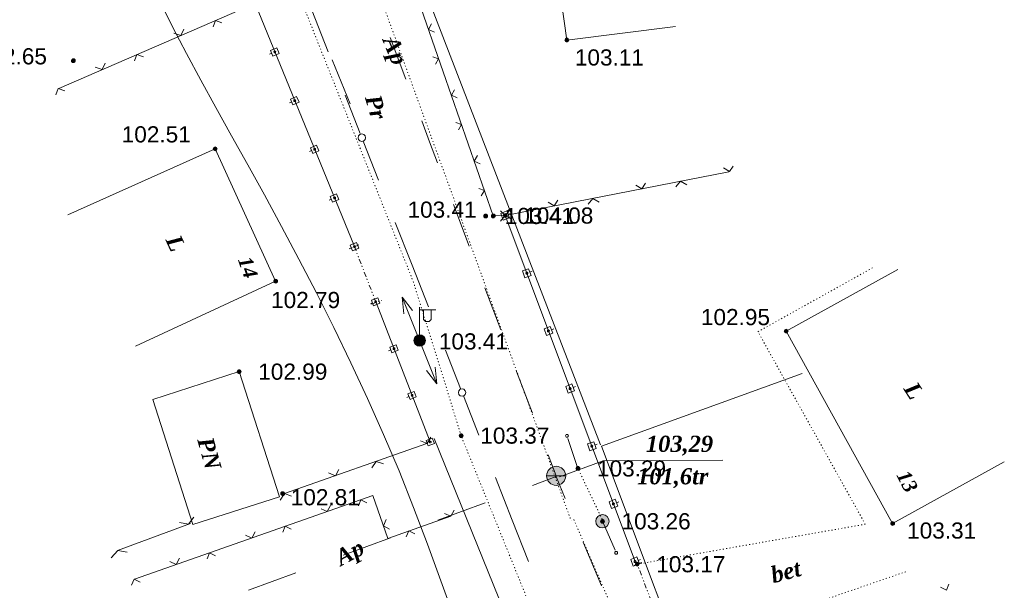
# Model space of a CAD drawing. Header units: millimetres. Extents: x 9396 to 25236, y 15106 to 31102.
# Tile 157 of 256: x 11906 to 12009, y 16187 to 16247. Entities that reach past the tile are written whole.
import ezdxf
from ezdxf.enums import TextEntityAlignment as Align

# ---------------------------------------------------------------- set-up
doc = ezdxf.new("R2010")
doc.units = ezdxf.units.MM
for name, pattern in [('DIVIDE', [1.25, 0.5, -0.25, 0, -0.25, 0, -0.25]), ('DOT', [0.25, 0, -0.25]), ('HIDDEN', [0.375, 0.25, -0.125])]:
    doc.linetypes.add(name, pattern=pattern)
for name, color, linetype, lineweight, true_color in [('1001010', 7, 'Continuous', 9, 0x000000), ('10010110', 7, 'Continuous', 20, 0xa25100), ('1060000', 7, 'Continuous', 9, 0x000000), ('1070000', 7, 'DOT', 9, 0x000000), ('2030003', 7, 'Continuous', 9, 0x000000), ('2030023', 7, 'Continuous', 9, 0x000000), ('21100200', 7, 'HIDDEN', 0, 0x800080), ('3000105', 7, 'DIVIDE', 9, 0x000000), ('3000113', 7, 'Continuous', 9, 0x000000), ('3000130', 7, 'Continuous', 9, 0x000000), ('3000260', 7, 'Continuous', 9, 0x000000), ('5010210', 7, 'Continuous', 20, 0x008000), ('5010420', 7, 'Continuous', 9, 0x000000), ('6011210', 1, 'Continuous', 9, 0xff0000), ('8010110', 7, 'Continuous', 20, 0x0080ff), ('9010110', 7, 'Continuous', 9, 0x000000), ('9010120', 7, 'Continuous', 20, 0x000000)]:
    doc.layers.add(name, color=color, linetype=linetype, lineweight=lineweight, true_color=true_color)
doc.styles.add('10', font='timesbi.ttf', dxfattribs={"height": 0.001481})
doc.styles.add('12', font='timesbi.ttf', dxfattribs={"height": 0.001693})
doc.styles.add('13', font='timesbi.ttf', dxfattribs={"height": 0.001693})
doc.styles.add('2', font='timesbi.ttf', dxfattribs={"height": 0.001693})
doc.styles.add('3', font='timesbi.ttf', dxfattribs={"height": 0.001693})
doc.styles.add('9', font='timesbi.ttf', dxfattribs={"height": 0.001693})
doc.styles.add('F2', font='arial.ttf', dxfattribs={"height": 0.001693})

# ---------------------------------------------------------------- blocks, each defined once
blk = doc.blocks.new('SYMBOL21100200')
at = {"true_color": 0x800080}
h = blk.add_hatch(color=216, dxfattribs=at)
edge = h.paths.add_edge_path()
edge.add_arc((0, 0), 0.1, 0, 360)
at = {"color": 216, "linetype": 'Continuous', "lineweight": 0, "true_color": 0x800080}
blk.add_circle((0, 0), 0.1, dxfattribs=at)
blk = doc.blocks.new('SYMBOL2030003')
at = {"true_color": 0xffffff}
h = blk.add_hatch(color=7, dxfattribs=at)
edge = h.paths.add_edge_path()
edge.add_arc((0, 0), 0.3, 0, 360)
at = {"true_color": 0x000000}
h = blk.add_hatch(color=18, dxfattribs=at)
edge = h.paths.add_edge_path()
edge.add_arc((0, 0), 0.1, 0, 360)
at = {"color": 18, "linetype": 'Continuous', "lineweight": 0, "true_color": 0x000000, "flags": 128}
for points in [[(0, 0.3), (0, 1.75)], [(0, 1.6), (0.85, 1.6)], [(0.2, 1.6), (0.2, 1.1), (0.3, 1), (0.5, 1), (0.6, 1.1), (0.6, 1.6)]]:
    blk.add_lwpolyline(points, dxfattribs=at)
at = {"color": 18, "linetype": 'Continuous', "lineweight": 0, "true_color": 0x000000}
for radius in [0.3, 0.1]:
    blk.add_circle((0, 0), radius, dxfattribs=at)
blk = doc.blocks.new('SYMBOL5010420')
at = {"true_color": 0xffffff}
h = blk.add_hatch(color=7, dxfattribs=at)
edge = h.paths.add_edge_path()
edge.add_arc((0, 0), 0.5, 0, 360)
at = {"color": 18, "linetype": 'Continuous', "lineweight": 9, "true_color": 0x000000, "flags": 128}
blk.add_lwpolyline([(-0.5, 0), (0.5, 0)], dxfattribs=at)
at = {"color": 18, "linetype": 'Continuous', "lineweight": 9, "true_color": 0x000000}
blk.add_circle((0, 0), 0.5, dxfattribs=at)
blk = doc.blocks.new('SYMBOL2030023')
at = {"true_color": 0xffffff}
h = blk.add_hatch(color=7, dxfattribs=at)
edge = h.paths.add_edge_path()
edge.add_arc((0, 0), 0.35, 0, 360)
at = {"color": 18, "linetype": 'Continuous', "lineweight": 0, "true_color": 0x000000}
blk.add_circle((0, 0), 0.35, dxfattribs=at)

msp = doc.modelspace()

# ---------------------------------------------------------------- linework, layer by layer
at = {"layer": '1001010', "color": 253}
msp.add_line((12009.47, 16200.77, 41.19), (11997.77, 16194.3, 41.19), dxfattribs=at)
for points in [[(11975.05, 16246.38, 128.46), (11963.66, 16244.96, 41.19), (11962.48, 16253.44, 41.19), (11970.11, 16254.53, 41.19)], [(11918.5, 16212.87, 169.42), (11933.17, 16219.7, 169.42), (11926.83, 16233.56, 169.42), (11911.4, 16226.64, 169.42)], [(11997.77, 16194.3, 41.19), (11986.62, 16214.45, 41.19), (11998.32, 16220.92, 41.19)], [(11933.57, 16197.09, 57.81), (11929.35, 16210.21, 57.81), (11920.3, 16207.3, 57.81)], [(11920.3, 16207.3, 57.81), (11924.51, 16194.18, 57.81), (11933.57, 16197.09, 57.81)]]:
    msp.add_polyline3d(points, dxfattribs=at)
at = {"layer": '10010110'}
msp.add_polyline3d([(11921.02, 16249.12, 157.27), (11922.38, 16246.35, 154.48), (11923.82, 16243.57, 151.55), (11925.33, 16240.76, 148.5), (11926.91, 16237.89, 145.35), (11928.56, 16234.94, 142.13), (11930.26, 16231.9, 138.86), (11932.01, 16228.73, 135.57), (11933.8, 16225.43, 132.28), (11935.61, 16222.01, 128.97), (11937.44, 16218.47, 125.63), (11939.25, 16214.85, 122.24), (11941.04, 16211.15, 118.77), (11942.79, 16207.4, 115.22), (11944.48, 16203.61, 111.55), (11946.09, 16199.8, 107.76), (11947.62, 16195.97, 103.82), (11949.07, 16192.14, 99.69), (11950.48, 16188.3, 95.34), (11951.85, 16184.45, 90.73)], dxfattribs=at)
at = {"layer": '1060000', "color": 253}
msp.add_polyline3d([(11962.88, 16199.2, 46.01), (11967.46, 16200.86, 121.35), (11979.99, 16200.92, 121.35)], dxfattribs=at)
at = {"layer": '1070000', "color": 253}
for p, q in [((11941.36, 16257.07, 202.44), (11964.12, 16194.56, 40.92)), ((11967.36, 16194.75, 121.35), (11964.82, 16200.07, 121.35)), ((11964.4, 16194.7, 41.77), (11985.67, 16145.48, 41.77)), ((11974.57, 16180.76, 26.92), (11999.25, 16189.28, 26.92))]:
    msp.add_line(p, q, dxfattribs=at)
for points in [[(11952.6, 16203.51, 190.89), (11947.61, 16219.58, 87.42), (11925.5, 16275.07, 82.7)], [(11971.03, 16190.03, 37.77), (11994.91, 16194.22, 16.06), (11983.67, 16214.4, 16.06), (11995.73, 16221.12, 16.06)], [(11966.72, 16161.11, 34.05), (11969.36, 16162.05, 34.05), (11952.51, 16203.69, 34.05)]]:
    msp.add_polyline3d(points, dxfattribs=at)
at = {"layer": '3000105', "color": 253}
for p, q in [((11941.89, 16223.49, 26.07), (11940.86, 16223.09, 26.07)), ((11943.68, 16217.46, 26.07), (11941.42, 16223.31, 26.07)), ((11943.21, 16217.28, 26.07), (11944.24, 16217.68, 26.07)), ((11971.5, 16190.21, 42.35), (11970.47, 16189.82, 42.35)), ((11974.57, 16180.76, 35.68), (11971.03, 16190.03, 49.02))]:
    msp.add_line(p, q, dxfattribs=at)
at = {"layer": '3000113', "color": 253}
msp.add_line((11961.82, 16173.39, 26.07), (11949.77, 16203.22, 26.07), dxfattribs=at)
at = {"layer": '3000130', "color": 253}
for p, q in [((11941.42, 16223.31, 26.07), (11931.01, 16248.8, 26.07)), ((11932.53, 16243.49, 26.07), (11932.76, 16243.58, 26.07)), ((11934.62, 16238.39, 26.07), (11934.85, 16238.48, 26.07)), ((11936.7, 16233.29, 26.07), (11936.93, 16233.38, 26.07)), ((11938.78, 16228.18, 26.07), (11939.01, 16228.28, 26.07)), ((11957.76, 16226.78, 16.06), (11957.53, 16226.7, 16.06)), ((11957.2, 16226.57, 31.91), (11970.81, 16190.3, 0.21)), ((11940.86, 16223.08, 26.07), (11941.1, 16223.18, 26.07)), ((11960.03, 16220.74, 16.06), (11959.79, 16220.65, 16.06)), ((11943.09, 16217.32, 26.07), (11943.32, 16217.41, 26.07)), ((11949.36, 16202.84, 26.07), (11943.68, 16217.46, 26.07)), ((11962.3, 16214.7, 16.06), (11962.06, 16214.61, 16.06)), ((11945, 16212.39, 26.07), (11945.23, 16212.49, 26.07)), ((11964.56, 16208.65, 16.06), (11964.33, 16208.56, 16.06)), ((11946.9, 16207.51, 26.07), (11947.13, 16207.6, 26.07)), ((11948.8, 16202.62, 26.07), (11949.03, 16202.71, 26.07)), ((11966.83, 16202.61, 16.06), (11966.6, 16202.52, 16.06)), ((11969.1, 16196.56, 16.06), (11968.87, 16196.48, 16.06)), ((11971.37, 16190.52, 16.06), (11971.14, 16190.43, 16.06))]:
    msp.add_line(p, q, dxfattribs=at)
for points in [[(11933.53, 16243.55, 26.07), (11933.29, 16244.15, 26.07), (11932.64, 16243.88, 26.07), (11932.89, 16243.29, 26.07), (11933.53, 16243.55, 26.07)], [(11933.09, 16243.62, 26.07), (11933.14, 16243.63, 26.07), (11933.17, 16243.67, 26.07), (11933.18, 16243.72, 26.07), (11933.17, 16243.76, 26.07), (11933.14, 16243.8, 26.07), (11933.09, 16243.81, 26.07), (11933.04, 16243.8, 26.07), (11933.01, 16243.76, 26.07), (11932.99, 16243.72, 26.07), (11933.01, 16243.67, 26.07), (11933.04, 16243.63, 26.07), (11933.09, 16243.62, 26.07)], [(11935.62, 16238.45, 26.07), (11935.37, 16239.04, 26.07), (11934.73, 16238.78, 26.07), (11934.97, 16238.19, 26.07), (11935.62, 16238.45, 26.07)], [(11935.17, 16238.52, 26.07), (11935.22, 16238.53, 26.07), (11935.25, 16238.57, 26.07), (11935.27, 16238.61, 26.07), (11935.25, 16238.66, 26.07), (11935.22, 16238.7, 26.07), (11935.17, 16238.71, 26.07), (11935.12, 16238.7, 26.07), (11935.09, 16238.66, 26.07), (11935.08, 16238.61, 26.07), (11935.09, 16238.57, 26.07), (11935.12, 16238.53, 26.07), (11935.17, 16238.52, 26.07)], [(11937.7, 16233.35, 26.07), (11937.46, 16233.94, 26.07), (11936.81, 16233.68, 26.07), (11937.05, 16233.08, 26.07), (11937.7, 16233.35, 26.07)], [(11937.25, 16233.42, 26.07), (11937.3, 16233.43, 26.07), (11937.34, 16233.47, 26.07), (11937.35, 16233.51, 26.07), (11937.34, 16233.56, 26.07), (11937.3, 16233.6, 26.07), (11937.25, 16233.61, 26.07), (11937.21, 16233.6, 26.07), (11937.17, 16233.56, 26.07), (11937.16, 16233.51, 26.07), (11937.17, 16233.47, 26.07), (11937.21, 16233.43, 26.07), (11937.25, 16233.42, 26.07)], [(11939.78, 16228.25, 26.07), (11939.54, 16228.84, 26.07), (11938.89, 16228.58, 26.07), (11939.13, 16227.98, 26.07), (11939.78, 16228.25, 26.07)], [(11939.34, 16228.32, 26.07), (11939.39, 16228.33, 26.07), (11939.42, 16228.36, 26.07), (11939.43, 16228.41, 26.07), (11939.42, 16228.46, 26.07), (11939.39, 16228.49, 26.07), (11939.34, 16228.51, 26.07), (11939.29, 16228.49, 26.07), (11939.25, 16228.46, 26.07), (11939.24, 16228.41, 26.07), (11939.25, 16228.36, 26.07), (11939.29, 16228.33, 26.07), (11939.34, 16228.32, 26.07)], [(11956.74, 16226.8, 16.06), (11957, 16226.1, 16.06), (11957.66, 16226.34, 16.06), (11957.39, 16227.05, 16.06), (11956.74, 16226.8, 16.06)], [(11957.2, 16226.47, 16.06), (11957.25, 16226.48, 16.06), (11957.29, 16226.52, 16.06), (11957.3, 16226.57, 16.06), (11957.29, 16226.62, 16.06), (11957.25, 16226.66, 16.06), (11957.2, 16226.68, 16.06), (11957.15, 16226.66, 16.06), (11957.11, 16226.62, 16.06), (11957.09, 16226.57, 16.06), (11957.11, 16226.52, 16.06), (11957.15, 16226.48, 16.06), (11957.2, 16226.47, 16.06)], [(11941.87, 16223.14, 26.07), (11941.62, 16223.74, 26.07), (11940.97, 16223.47, 26.07), (11941.22, 16222.88, 26.07), (11941.87, 16223.14, 26.07)], [(11941.42, 16223.21, 26.07), (11941.47, 16223.23, 26.07), (11941.5, 16223.26, 26.07), (11941.52, 16223.31, 26.07), (11941.5, 16223.36, 26.07), (11941.47, 16223.39, 26.07), (11941.42, 16223.41, 26.07), (11941.37, 16223.39, 26.07), (11941.34, 16223.36, 26.07), (11941.32, 16223.31, 26.07), (11941.34, 16223.26, 26.07), (11941.37, 16223.23, 26.07), (11941.42, 16223.21, 26.07)], [(11959.01, 16220.76, 16.06), (11959.27, 16220.05, 16.06), (11959.93, 16220.3, 16.06), (11959.66, 16221, 16.06), (11959.01, 16220.76, 16.06)], [(11959.47, 16220.42, 16.06), (11959.52, 16220.44, 16.06), (11959.56, 16220.48, 16.06), (11959.57, 16220.53, 16.06), (11959.56, 16220.58, 16.06), (11959.52, 16220.62, 16.06), (11959.47, 16220.63, 16.06), (11959.41, 16220.62, 16.06), (11959.38, 16220.58, 16.06), (11959.36, 16220.53, 16.06), (11959.38, 16220.48, 16.06), (11959.41, 16220.44, 16.06), (11959.47, 16220.42, 16.06)], [(11944.08, 16217.38, 26.07), (11943.86, 16217.95, 26.07), (11943.21, 16217.69, 26.07), (11943.43, 16217.12, 26.07), (11944.08, 16217.38, 26.07)], [(11943.65, 16217.44, 26.07), (11943.69, 16217.46, 26.07), (11943.73, 16217.49, 26.07), (11943.74, 16217.54, 26.07), (11943.73, 16217.58, 26.07), (11943.69, 16217.62, 26.07), (11943.65, 16217.63, 26.07), (11943.6, 16217.62, 26.07), (11943.57, 16217.58, 26.07), (11943.55, 16217.54, 26.07), (11943.57, 16217.49, 26.07), (11943.6, 16217.46, 26.07), (11943.65, 16217.44, 26.07)], [(11961.27, 16214.71, 16.06), (11961.54, 16214.01, 16.06), (11962.19, 16214.26, 16.06), (11961.93, 16214.96, 16.06), (11961.27, 16214.71, 16.06)], [(11961.73, 16214.38, 16.06), (11961.79, 16214.4, 16.06), (11961.82, 16214.43, 16.06), (11961.84, 16214.49, 16.06), (11961.82, 16214.54, 16.06), (11961.79, 16214.57, 16.06), (11961.73, 16214.59, 16.06), (11961.68, 16214.57, 16.06), (11961.65, 16214.54, 16.06), (11961.63, 16214.49, 16.06), (11961.65, 16214.43, 16.06), (11961.68, 16214.4, 16.06), (11961.73, 16214.38, 16.06)], [(11946, 16212.45, 26.07), (11945.78, 16213.02, 26.07), (11945.12, 16212.77, 26.07), (11945.34, 16212.2, 26.07), (11946, 16212.45, 26.07)], [(11945.56, 16212.52, 26.07), (11945.61, 16212.53, 26.07), (11945.64, 16212.56, 26.07), (11945.65, 16212.61, 26.07), (11945.64, 16212.66, 26.07), (11945.61, 16212.69, 26.07), (11945.56, 16212.71, 26.07), (11945.51, 16212.69, 26.07), (11945.48, 16212.66, 26.07), (11945.47, 16212.61, 26.07), (11945.48, 16212.56, 26.07), (11945.51, 16212.53, 26.07), (11945.56, 16212.52, 26.07)], [(11963.54, 16208.67, 16.06), (11963.81, 16207.97, 16.06), (11964.46, 16208.21, 16.06), (11964.2, 16208.92, 16.06), (11963.54, 16208.67, 16.06)], [(11964, 16208.34, 16.06), (11964.06, 16208.35, 16.06), (11964.09, 16208.39, 16.06), (11964.11, 16208.44, 16.06), (11964.09, 16208.49, 16.06), (11964.06, 16208.53, 16.06), (11964, 16208.55, 16.06), (11963.95, 16208.53, 16.06), (11963.91, 16208.49, 16.06), (11963.9, 16208.44, 16.06), (11963.91, 16208.39, 16.06), (11963.95, 16208.35, 16.06), (11964, 16208.34, 16.06)], [(11947.89, 16207.57, 26.07), (11947.67, 16208.14, 26.07), (11947.02, 16207.88, 26.07), (11947.24, 16207.31, 26.07), (11947.89, 16207.57, 26.07)], [(11947.46, 16207.63, 26.07), (11947.5, 16207.64, 26.07), (11947.54, 16207.68, 26.07), (11947.55, 16207.73, 26.07), (11947.54, 16207.77, 26.07), (11947.5, 16207.81, 26.07), (11947.46, 16207.82, 26.07), (11947.41, 16207.81, 26.07), (11947.38, 16207.77, 26.07), (11947.36, 16207.73, 26.07), (11947.38, 16207.68, 26.07), (11947.41, 16207.64, 26.07), (11947.46, 16207.63, 26.07)], [(11949.79, 16202.68, 26.07), (11949.57, 16203.25, 26.07), (11948.92, 16203, 26.07), (11949.14, 16202.43, 26.07), (11949.79, 16202.68, 26.07)], [(11949.35, 16202.75, 26.07), (11949.4, 16202.76, 26.07), (11949.44, 16202.79, 26.07), (11949.45, 16202.84, 26.07), (11949.44, 16202.89, 26.07), (11949.4, 16202.92, 26.07), (11949.35, 16202.93, 26.07), (11949.31, 16202.92, 26.07), (11949.27, 16202.89, 26.07), (11949.26, 16202.84, 26.07), (11949.27, 16202.79, 26.07), (11949.31, 16202.76, 26.07), (11949.35, 16202.75, 26.07)], [(11965.81, 16202.63, 16.06), (11966.08, 16201.92, 16.06), (11966.73, 16202.17, 16.06), (11966.47, 16202.87, 16.06), (11965.81, 16202.63, 16.06)], [(11966.27, 16202.29, 16.06), (11966.32, 16202.31, 16.06), (11966.36, 16202.35, 16.06), (11966.38, 16202.4, 16.06), (11966.36, 16202.45, 16.06), (11966.32, 16202.49, 16.06), (11966.27, 16202.5, 16.06), (11966.22, 16202.49, 16.06), (11966.18, 16202.45, 16.06), (11966.17, 16202.4, 16.06), (11966.18, 16202.35, 16.06), (11966.22, 16202.31, 16.06), (11966.27, 16202.29, 16.06)], [(11968.08, 16196.58, 16.06), (11968.34, 16195.88, 16.06), (11969, 16196.12, 16.06), (11968.73, 16196.83, 16.06), (11968.08, 16196.58, 16.06)], [(11968.54, 16196.25, 16.06), (11968.59, 16196.26, 16.06), (11968.63, 16196.3, 16.06), (11968.64, 16196.35, 16.06), (11968.63, 16196.41, 16.06), (11968.59, 16196.44, 16.06), (11968.54, 16196.46, 16.06), (11968.49, 16196.44, 16.06), (11968.45, 16196.41, 16.06), (11968.44, 16196.35, 16.06), (11968.45, 16196.3, 16.06), (11968.49, 16196.26, 16.06), (11968.54, 16196.25, 16.06)], [(11970.35, 16190.54, 16.06), (11970.61, 16189.83, 16.06), (11971.27, 16190.08, 16.06), (11971, 16190.79, 16.06), (11970.35, 16190.54, 16.06)], [(11970.81, 16190.21, 16.06), (11970.86, 16190.22, 16.06), (11970.9, 16190.26, 16.06), (11970.91, 16190.31, 16.06), (11970.9, 16190.36, 16.06), (11970.86, 16190.4, 16.06), (11970.81, 16190.41, 16.06), (11970.76, 16190.4, 16.06), (11970.72, 16190.36, 16.06), (11970.7, 16190.31, 16.06), (11970.72, 16190.26, 16.06), (11970.76, 16190.22, 16.06), (11970.81, 16190.21, 16.06)]]:
    msp.add_polyline3d(points, close=True, dxfattribs=at)
at = {"layer": '3000260', "color": 253}
for p, q in [((11931.48, 16249.01, 107.31), (11910.46, 16239.9, 107.31)), ((11957.2, 16226.57, 55.81), (11980.62, 16231.16, 206.83)), ((11934.08, 16197.43, 30.92), (11949.01, 16202.67, 30.92)), ((11916.62, 16191.47, 169.42), (11924.25, 16194.29, 169.42))]:
    msp.add_line(p, q, dxfattribs=at)
for points in [[(11957.2, 16226.57, 131.32), (11955.96, 16226.53, 131.32), (11945.46, 16256.75, 131.32)], [(11927.55, 16246.77, 107.31), (11926.88, 16247.02, 107.31), (11926.63, 16246.36, 107.31)], [(11949.79, 16245.79, 131.32), (11949.17, 16246.07, 131.32), (11949.5, 16246.66, 131.32)], [(11923.55, 16246.12, 107.31), (11923.23, 16245.44, 107.31), (11922.52, 16245.68, 107.31)], [(11919.32, 16243.2, 107.31), (11918.64, 16243.45, 107.31), (11918.39, 16242.8, 107.31)], [(11915.31, 16242.55, 107.31), (11914.99, 16241.87, 107.31), (11914.28, 16242.11, 107.31)], [(11949.9, 16242.45, 131.32), (11950.23, 16243.01, 131.32), (11949.63, 16243.22, 131.32)], [(11911.08, 16239.63, 107.31), (11910.4, 16239.88, 107.31), (11910.15, 16239.23, 107.31)], [(11952.19, 16238.89, 131.32), (11951.57, 16239.17, 131.32), (11951.89, 16239.76, 131.32)], [(11952.3, 16235.55, 131.32), (11952.63, 16236.11, 131.32), (11952.03, 16236.32, 131.32)], [(11954.59, 16231.99, 131.32), (11953.97, 16232.27, 131.32), (11954.29, 16232.86, 131.32)], [(11980.06, 16231.56, 131.32), (11980.68, 16231.17, 131.32), (11981.09, 16231.76, 131.32)], [(11970.87, 16229.76, 131.32), (11971.5, 16229.38, 131.32), (11971.91, 16229.96, 131.32)], [(11975.08, 16229.57, 131.32), (11975.57, 16230.17, 131.32), (11976.23, 16229.79, 131.32)], [(11954.7, 16228.65, 131.32), (11955.03, 16229.21, 131.32), (11954.43, 16229.42, 131.32)], [(11961.69, 16227.96, 131.32), (11962.32, 16227.58, 131.32), (11962.73, 16228.17, 131.32)], [(11965.9, 16227.77, 131.32), (11966.39, 16228.37, 131.32), (11967.05, 16227.99, 131.32)], [(11957.64, 16227.09, 131.32), (11957.19, 16226.57, 131.32), (11956.73, 16227.06, 131.32)], [(11956.72, 16225.97, 131.32), (11957.21, 16226.57, 131.32), (11957.87, 16226.19, 131.32)], [(11948.33, 16202.96, 30.92), (11949.05, 16202.68, 30.92), (11949.41, 16203.34, 30.92)], [(11938.72, 16199.59, 30.92), (11939.44, 16199.31, 30.92), (11939.8, 16199.97, 30.92)], [(11943.25, 16200.12, 30.92), (11943.7, 16200.81, 30.92), (11944.46, 16200.54, 30.92)], [(11951.52, 16195.06, 133.66), (11944.91, 16192.74, 205.18), (11943.34, 16197.22, 205.18), (11918.4, 16188.47, 205.18)], [(11933.64, 16196.75, 30.92), (11934.09, 16197.44, 30.92), (11934.84, 16197.17, 30.92)], [(11938.92, 16196.2, 169.42), (11938.58, 16195.55, 169.42), (11937.93, 16195.85, 169.42)], [(11942.72, 16196.47, 169.42), (11942.1, 16196.78, 169.42), (11941.83, 16196.16, 169.42)], [(11923.09, 16194.4, 169.42), (11924.03, 16194.21, 169.42), (11924.59, 16194.95, 169.42)], [(11951.85, 16195.71, 169.42), (11951.51, 16195.06, 169.42), (11950.86, 16195.36, 169.42)], [(11934.8, 16193.69, 169.42), (11934.18, 16194.01, 169.42), (11933.91, 16193.38, 169.42)], [(11945.1, 16193.72, 169.42), (11944.45, 16194.06, 169.42), (11944.75, 16194.71, 169.42)], [(11931.01, 16193.42, 169.42), (11930.67, 16192.77, 169.42), (11930.02, 16193.08, 169.42)], [(11947.73, 16193.2, 169.42), (11947.11, 16193.52, 169.42), (11946.84, 16192.89, 169.42)], [(11915.96, 16190.7, 169.42), (11916.64, 16191.48, 169.42), (11917.62, 16191.31, 169.42)], [(11926.88, 16190.92, 169.42), (11926.26, 16191.23, 169.42), (11925.99, 16190.61, 169.42)], [(11923.09, 16190.65, 169.42), (11922.75, 16190, 169.42), (11922.1, 16190.3, 169.42)], [(11918.97, 16188.14, 169.42), (11918.34, 16188.45, 169.42), (11918.07, 16187.83, 169.42)], [(12002.79, 16187.62, 41.19), (12003.41, 16187.31, 41.19), (12003.66, 16187.93, 41.19)]]:
    msp.add_polyline3d(points, dxfattribs=at)
at = {"layer": '5010210'}
for p, q in [((11946.81, 16240.86, 120.52), (11945.16, 16245.23, 120.52)), ((11948.47, 16236.48, 120.52), (11949.29, 16234.29, 120.52)), ((11949.29, 16234.29, 120.52), (11950.12, 16232.11, 120.52)), ((11953.43, 16223.36, 120.52), (11951.78, 16227.73, 120.52)), ((11955.09, 16218.98, 120.52), (11955.92, 16216.79, 120.52)), ((11955.92, 16216.79, 120.52), (11956.75, 16214.61, 120.52)), ((11960.06, 16205.86, 120.52), (11958.4, 16210.23, 120.52)), ((11961.71, 16201.48, 120.52), (11962.54, 16199.3, 120.52)), ((11960.06, 16198.29, 57.81), (11962.54, 16199.21, 57.81)), ((11962.54, 16199.21, 57.81), (11963.49, 16196.92, 57.81)), ((11955.1, 16196.46, 57.81), (11950.15, 16194.63, 57.81)), ((11942.71, 16191.88, 57.81), (11945.19, 16192.8, 57.81)), ((11940.23, 16190.97, 57.81), (11942.71, 16191.88, 57.81)), ((11967.28, 16187.75, 57.81), (11965.38, 16192.34, 57.81)), ((11935.28, 16189.14, 57.81), (11930.32, 16187.31, 57.81))]:
    msp.add_line(p, q, dxfattribs=at)
at = {"layer": '6011210'}
for p, q in [((11948.25, 16213.48, 62.61), (11946.41, 16218.02, 62.61)), ((11948.25, 16213.48, 23.51), (11950.04, 16208.92, 23.51))]:
    msp.add_line(p, q, dxfattribs=at)
for points in [[(11946.59, 16216.26, 62.61), (11946.41, 16218.02, 62.61), (11946.41, 16218.02, 62.61), (11947.51, 16216.63, 62.61)], [(11949.88, 16210.68, 23.51), (11950.04, 16208.92, 23.51), (11950.04, 16208.92, 23.51), (11948.95, 16210.32, 23.51)]]:
    msp.add_polyline3d(points, dxfattribs=at)
at = {"layer": '8010110'}
msp.add_line((11967.2, 16202.53, 92.09), (11949.3, 16248.87, 12.57), dxfattribs=at)
msp.add_polyline3d([(11988.7, 16149.73, 12.57), (11978.64, 16172.16, 12.57), (11967.29, 16202.39, 12.57), (11988.31, 16210.01, 12.57)], dxfattribs=at)
at = {"layer": '9010110', "color": 253}
for p, q in [((11964.82, 16200.07, 72.2), (11963.77, 16203.2, 72.2)), ((11967.39, 16194.53, 20.67), (11968.71, 16191.5, 20.67))]:
    msp.add_line(p, q, dxfattribs=at)
for points in [[(11963.82, 16203.48, 72.2), (11963.8, 16203.56, 72.2), (11963.74, 16203.61, 72.2), (11963.67, 16203.63, 72.2), (11963.59, 16203.61, 72.2), (11963.54, 16203.56, 72.2), (11963.52, 16203.48, 72.2), (11963.54, 16203.41, 72.2), (11963.59, 16203.35, 72.2), (11963.67, 16203.33, 72.2), (11963.74, 16203.35, 72.2), (11963.8, 16203.41, 72.2), (11963.82, 16203.48, 72.2)], [(11968.97, 16191.22, 20.67), (11968.95, 16191.3, 20.67), (11968.9, 16191.35, 20.67), (11968.82, 16191.37, 20.67), (11968.75, 16191.35, 20.67), (11968.69, 16191.3, 20.67), (11968.67, 16191.22, 20.67), (11968.69, 16191.15, 20.67), (11968.75, 16191.09, 20.67), (11968.82, 16191.07, 20.67), (11968.9, 16191.09, 20.67), (11968.95, 16191.15, 20.67), (11968.97, 16191.22, 20.67)]]:
    msp.add_polyline3d(points, close=True, dxfattribs=at)
at = {"layer": '9010120', "color": 253}
for p, q in [((11936.95, 16248.09), (11938.67, 16243.73)), ((11940.98, 16238.27, 67.39), (11939.08, 16242.9, 67.39)), ((11942.02, 16235.18), (11940.45, 16239.19)), ((11943.95, 16230.28), (11942.34, 16234.38)), ((11945.7, 16225.83), (11947.45, 16221.38)), ((11947.45, 16221.38), (11949.16, 16217.01)), ((11952.52, 16208.46), (11950.95, 16212.47)), ((11954.44, 16203.57), (11952.83, 16207.66)), ((11956.19, 16199.11), (11957.94, 16194.66)), ((11957.94, 16194.66), (11959.66, 16190.3))]:
    msp.add_line(p, q, dxfattribs=at)
for points in [[(11942.2, 16234.34, 0), (11942.39, 16234.39, 0), (11942.54, 16234.54, 0), (11942.59, 16234.73, 0), (11942.54, 16234.93, 0), (11942.39, 16235.07, 0), (11942.2, 16235.12, 0), (11942, 16235.07, 0), (11941.86, 16234.93, 0), (11941.81, 16234.73, 0), (11941.86, 16234.54, 0), (11942, 16234.39, 0), (11942.2, 16234.34, 0)], [(11952.69, 16207.63, 0), (11952.89, 16207.68, 0), (11953.03, 16207.82, 0), (11953.09, 16208.02, 0), (11953.03, 16208.21, 0), (11952.89, 16208.36, 0), (11952.69, 16208.41, 0), (11952.5, 16208.36, 0), (11952.36, 16208.21, 0), (11952.3, 16208.02, 0), (11952.36, 16207.82, 0), (11952.5, 16207.68, 0), (11952.69, 16207.63, 0)]]:
    msp.add_polyline3d(points, close=True, dxfattribs=at)

# ---------------------------------------------------------------- block references
at = {"layer": '2030003', "color": 253, "xscale": 2, "yscale": 2, "zscale": 2}
msp.add_blockref('SYMBOL2030003', (11948.25, 16213.48, 26.07), dxfattribs=at)
at = {"layer": '2030023', "color": 253, "xscale": 2, "yscale": 2, "zscale": 2}
msp.add_blockref('SYMBOL2030023', (11967.39, 16194.53, 20.67), dxfattribs=at)
at = {"layer": '21100200', "xscale": 2, "yscale": 2, "zscale": 2}
for p in [(11963.66, 16244.96, 206.22), (11911.99, 16242.8, 205.3), (11926.83, 16233.56, 205.02), (11957.2, 16226.57, 208.15), (11955.16, 16226.53, 206.83), (11955.96, 16226.53, 206.83), (11933.17, 16219.7, 205.58), (11986.62, 16214.45, 205.9), (11948.26, 16213.38, 206.82), (11929.35, 16210.21, 205.98), (11952.6, 16203.51, 206.75), (11964.82, 16200.07, 206.59), (11933.91, 16197.43, 205.62), (11967.39, 16194.53, 206.52), (11997.77, 16194.3, 206.62), (11971.03, 16190.03, 206.34)]:
    msp.add_blockref('SYMBOL21100200', p, dxfattribs=at)
at = {"layer": '5010420', "color": 253, "xscale": 2, "yscale": 2, "zscale": 2}
msp.add_blockref('SYMBOL5010420', (11962.54, 16199.29, 121.35), dxfattribs=at)

# ---------------------------------------------------------------- texts
at = {"layer": '1001010', "color": 253, "style": '9'}
for s, height, rotation, p in [('L', 1.69, 294.8, (11922.38, 16224.38, 169.42)), ('L', 1.69, 302.5, (11999.58, 16208.87, 41.19)), ('PN', 1.693, 285.6, (11925.77, 16203.29, 57.81))]:
    msp.add_text(s, height=height, rotation=rotation, dxfattribs=at).set_placement(p, align=Align.MIDDLE_LEFT)
at = {"layer": '1001010', "color": 1, "true_color": 0xff0000, "style": '10'}
for s, rotation, p in [('14', 289.2, (11929.9, 16222.2, 169.42)), ('13', 297.3, (11998.8, 16199.71, 41.19))]:
    msp.add_text(s, height=1.481, rotation=rotation, dxfattribs=at).set_placement(p, align=Align.MIDDLE_LEFT)
at = {"layer": '1070000', "color": 253, "style": '2'}
for s, rotation, p in [('Pr', 286.3, (11943.32, 16239.17, 28.9)), ('bet', 14.7, (11985.07, 16188.86, 26.92))]:
    msp.add_text(s, height=1.693, rotation=rotation, dxfattribs=at).set_placement(p, align=Align.MIDDLE_LEFT)
at = {"layer": '21100200', "color": 253, "style": 'F2'}
for s, p in [('102.65', (11901.99, 16243.26, 116.1)), ('103.11', (11964.5, 16243.14, 89.24)), ('102.51', (11917.05, 16235.08, 156)), ('103.41', (11946.98, 16227.19, 149.61)), ('103.41', (11957.16, 16226.53, 206.83)), ('104.08', (11959.2, 16226.57, 208.15)), ('102.79', (11932.69, 16217.72, 125.68)), ('102.95', (11977.7, 16215.93, 38.62)), ('103.41', (11950.26, 16213.38, 206.82)), ('102.99', (11931.35, 16210.21, 205.98)), ('103.37', (11954.6, 16203.51, 206.75)), ('103.29', (11966.82, 16200.07, 206.59)), ('102.81', (11934.75, 16197.05, 205.62)), ('103.26', (11969.39, 16194.53, 206.52)), ('103.31', (11999.29, 16193.56, 206.62)), ('103.17', (11973.03, 16190.03, 206.34))]:
    msp.add_text(s, height=1.693, dxfattribs=at).set_placement(p, align=Align.MIDDLE_LEFT)
at = {"layer": '5010210', "color": 253, "style": '3'}
for rotation, p in [(292, (11945.13, 16245.26, 25.84)), (28.2, (11939.61, 16190.56, 172.97))]:
    msp.add_text('Ap', height=1.693, rotation=rotation, dxfattribs=at).set_placement(p, align=Align.MIDDLE_LEFT)
at = {"layer": '5010420', "color": 253}
for s, style, p in [('103,29', '12', (11971.94, 16202.65, 121.35)), ('101,6tr', '13', (11971.02, 16199.25, 121.35))]:
    msp.add_text(s, height=1.693, dxfattribs=dict(at, style=style)).set_placement(p, align=Align.MIDDLE_LEFT)

doc.saveas('drawing.dxf')
